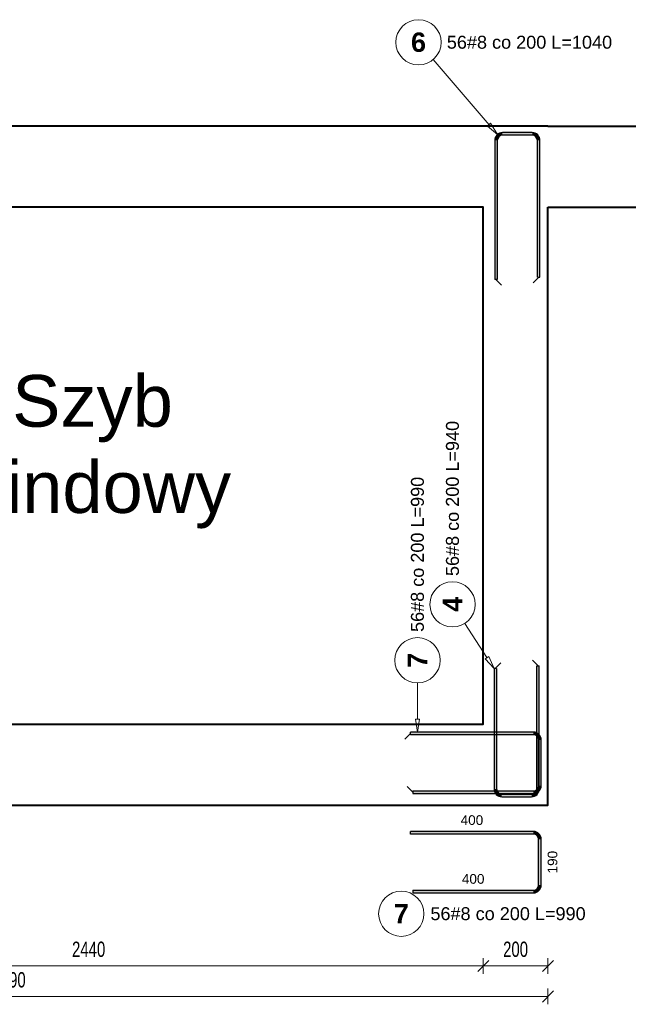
# Model space of a CAD drawing. Extents: x -1474 to 455485, y -109057 to 75879.
# Tile 19 of 22: x 421990 to 423872, y -93666 to -90621. Entities that reach past the tile are written whole.
import ezdxf

# ---------------------------------------------------------------- set-up
doc = ezdxf.new("R2010")
doc.units = 0
doc.header["$LTSCALE"] = 10
doc.header["$MEASUREMENT"] = 0
for name, color, linetype, lineweight in [('P-Linia1', 3, 'Continuous', 40), ('P-Wymiar', 254, 'Continuous', 9), ('P-Ściana żelbetowa', 50, 'Continuous', 25)]:
    doc.layers.add(name, color=color, linetype=linetype, lineweight=lineweight)
for name, color, linetype in [('RCAD_kształt pręta', 7, 'Continuous'), ('RCAD_opis kształtu pręta', 7, 'Continuous'), ('RCAD_pręt wyrzucony', 130, 'Continuous')]:
    doc.layers.add(name, color=color, linetype=linetype)
doc.styles.add('_Fd Opis', font='arial.ttf')
doc.styles.add('ROMANS', font='arial.ttf', dxfattribs={"width": 0.7})
doc.styles.add('style1', font='arial.ttf')
doc.styles.add('style3', font='arialbd.ttf')
doc.dimstyles.new('A25', dxfattribs={"dimscale": 27, "dimtxt": 1.75, "dimasz": 0.05, "dimexe": 0, "dimexo": 0, "dimgap": 1, "dimtad": 1, "dimdec": 4, "dimrnd": 1, "dimdsep": 46, "dimtxsty": 'ROMANS', "dimblk": '[[[[[[[[', "dimcen": 2, "dimdle": 2, "dimse1": 1, "dimse2": 1, "dimclrd": 256, "dimclrt": 1, "dimadec": 0, "dimazin": 0, "dimtfac": 1, "dimtdec": 4, "dimtix": 1, "dimtmove": 2, "dimatfit": 3, "dimldrblk": '[[[[[[[[', "dimfxl": 0, "dimtvp": 0.6, "dimtolj": 1, "dimlwd": -1, "dimarcsym": 0})

# ---------------------------------------------------------------- blocks, each defined once
blk = doc.blocks.new('[[[[[[[[')
at = {"layer": 'P-Wymiar'}
for p, q in [((-12.7, -12.7), (12.7, 12.7)), ((0, 0), (-4.6, 0)), ((0, 18), (0, -18))]:
    blk.add_line(p, q, dxfattribs=at)
blk = doc.blocks.new('*D174')
at = {"layer": 'Defpoints', "color": 0, "ltscale": 0.4, "transparency": 16777216}
for p in [(455460.3, -91200), (455460.3, -91200), (423170.5, -92800.1)]:
    blk.add_point(p, dxfattribs=at)
at = {"layer": 'P-Wymiar', "ltscale": 0.4, "transparency": 16777216}
blk.add_line((455460.3, -92798.7), (455460.3, -91201.4), dxfattribs=at)
at = {"layer": 'P-Wymiar', "ltscale": 0.4, "transparency": 16777216, "xscale": 1.35, "yscale": 1.35, "zscale": 1.35}
for p, rotation in [((455460.3, -91200), 90), ((455460.3, -92800.1), 270)]:
    blk.add_blockref('[[[[[[[[', p, dxfattribs=dict(at, rotation=rotation))
at = {"layer": 'P-Wymiar', "color": 1, "ltscale": 0.4, "transparency": 16777216, "insert": (455409.1, -92000), "char_height": 47.25, "attachment_point": 5, "rotation": 90, "style": 'ROMANS'}
blk.add_mtext('\\A1;1600', dxfattribs=at)
blk = doc.blocks.new('*D175')
at = {"layer": 'Defpoints', "color": 0, "ltscale": 0.4, "transparency": 16777216}
for p in [(422928.3, -90950), (455460.3, -90950), (455460.3, -91200)]:
    blk.add_point(p, dxfattribs=at)
at = {"layer": 'P-Wymiar', "ltscale": 0.4, "transparency": 16777216}
blk.add_line((455460.3, -91198.7), (455460.3, -90951.4), dxfattribs=at)
at = {"layer": 'P-Wymiar', "ltscale": 0.4, "transparency": 16777216, "xscale": 1.35, "yscale": 1.35, "zscale": 1.35}
for p, rotation in [((455460.3, -90950), 90), ((455460.3, -91200), 270)]:
    blk.add_blockref('[[[[[[[[', p, dxfattribs=dict(at, rotation=rotation))
at = {"layer": 'P-Wymiar', "color": 1, "ltscale": 0.4, "transparency": 16777216, "insert": (455409.1, -91075), "char_height": 47.25, "attachment_point": 5, "rotation": 90, "style": 'ROMANS'}
blk.add_mtext('\\A1;250', dxfattribs=at)
blk = doc.blocks.new('*D176')
at = {"layer": 'Defpoints', "color": 0, "transparency": 16777216}
for p in [(420733.6, -93050.1), (423623.6, -93050), (423623.6, -93642.2)]:
    blk.add_point(p, dxfattribs=at)
at = {"layer": 'P-Wymiar', "transparency": 16777216}
blk.add_line((420735, -93642.2), (423622.3, -93642.2), dxfattribs=at)
at = {"layer": 'P-Wymiar', "transparency": 16777216, "xscale": 1.35, "yscale": 1.35, "zscale": 1.35, "rotation": 180}
blk.add_blockref('[[[[[[[[', (420733.6, -93642.2), dxfattribs=at)
at = {"layer": 'P-Wymiar', "transparency": 16777216, "xscale": 1.35, "yscale": 1.35, "zscale": 1.35}
blk.add_blockref('[[[[[[[[', (423623.6, -93642.2), dxfattribs=at)
at = {"layer": 'P-Wymiar', "color": 1, "transparency": 16777216, "insert": (421957.6, -93591), "char_height": 47.25, "attachment_point": 5, "style": 'ROMANS'}
blk.add_mtext('\\A1;2890', dxfattribs=at)
blk = doc.blocks.new('*D178')
at = {"layer": 'Defpoints', "color": 0, "transparency": 16777216}
for p in [(420983.6, -92200), (423423.6, -92385), (423423.6, -93547.7)]:
    blk.add_point(p, dxfattribs=at)
at = {"layer": 'P-Wymiar', "transparency": 16777216}
blk.add_line((420985, -93547.7), (423422.3, -93547.7), dxfattribs=at)
at = {"layer": 'P-Wymiar', "transparency": 16777216, "xscale": 1.35, "yscale": 1.35, "zscale": 1.35, "rotation": 180}
blk.add_blockref('[[[[[[[[', (420983.6, -93547.7), dxfattribs=at)
at = {"layer": 'P-Wymiar', "transparency": 16777216, "xscale": 1.35, "yscale": 1.35, "zscale": 1.35}
blk.add_blockref('[[[[[[[[', (423423.6, -93547.7), dxfattribs=at)
at = {"layer": 'P-Wymiar', "color": 1, "transparency": 16777216, "insert": (422203.6, -93496.5), "char_height": 47.25, "attachment_point": 5, "style": 'ROMANS'}
blk.add_mtext('\\A1;2440', dxfattribs=at)
blk = doc.blocks.new('*D179')
at = {"layer": 'Defpoints', "color": 0, "transparency": 16777216}
for p in [(423423.6, -92385), (423623.6, -92385), (423623.6, -93547.7)]:
    blk.add_point(p, dxfattribs=at)
at = {"layer": 'P-Wymiar', "transparency": 16777216}
blk.add_line((423425, -93547.7), (423622.3, -93547.7), dxfattribs=at)
at = {"layer": 'P-Wymiar', "transparency": 16777216, "xscale": 1.35, "yscale": 1.35, "zscale": 1.35, "rotation": 180}
blk.add_blockref('[[[[[[[[', (423423.6, -93547.7), dxfattribs=at)
at = {"layer": 'P-Wymiar', "transparency": 16777216, "xscale": 1.35, "yscale": 1.35, "zscale": 1.35}
blk.add_blockref('[[[[[[[[', (423623.6, -93547.7), dxfattribs=at)
at = {"layer": 'P-Wymiar', "color": 1, "transparency": 16777216, "insert": (423523.6, -93496.5), "char_height": 47.25, "attachment_point": 5, "style": 'ROMANS'}
blk.add_mtext('\\A1;200', dxfattribs=at)

msp = doc.modelspace()

# ---------------------------------------------------------------- hatches: boundary and pattern name
at = {"layer": 'RCAD_kształt pręta'}
h = msp.add_hatch(color=4, dxfattribs=at)
edge = h.paths.add_edge_path(flags=0)
edge.add_line((423483.03111, -90969.99592), (423483.03111, -90977.99592))
edge.add_arc((423483.03111, -90993.99592), 16, 90, 180)
edge.add_line((423467.03111, -90993.99592), (423459.03111, -90993.99592))
edge.add_arc((423483.03111, -90993.99592), 24, 450, 540, ccw=False)
for points in [[(423575.03111, -90969.99592), (423575.03111, -90977.99592), (423483.03111, -90977.99592), (423483.03111, -90969.99592)], [(423459.03111, -90993.99592), (423467.03111, -90993.99592), (423467.03111, -91424.61311), (423459.03111, -91424.61311)], [(423599.03111, -91416.93787), (423591.03111, -91416.93787), (423591.03111, -90993.99592), (423599.03111, -90993.99592)], [(423596.95784, -93000.24463), (423588.95784, -93000.24463), (423588.95784, -92619.62744), (423596.95784, -92619.62744)], [(423456.95784, -92627.30267), (423464.95784, -92627.30267), (423464.95784, -93000.24463), (423456.95784, -93000.24463)], [(423578.92646, -92824.48122), (423578.92646, -92832.48122), (423198.30926, -92832.48122), (423198.30926, -92824.48122)], [(423602.92646, -92990.43174), (423594.92646, -92990.43174), (423594.92646, -92848.48122), (423602.92646, -92848.48122)], [(423205.9845, -93014.43174), (423205.9845, -93006.43174), (423578.92646, -93006.43174), (423578.92646, -93014.43174)], [(423480.95784, -93024.24463), (423480.95784, -93016.24463), (423572.95784, -93016.24463), (423572.95784, -93024.24463)]]:
    msp.add_hatch(color=4, dxfattribs=at).paths.add_polyline_path(points, flags=0)
h = msp.add_hatch(color=4, dxfattribs=at)
edge = h.paths.add_edge_path(flags=0)
edge.add_line((423599.03111, -90993.99592), (423591.03111, -90993.99592))
edge.add_arc((423575.03111, -90993.99592), 16, 0, 90)
edge.add_line((423575.03111, -90977.99592), (423575.03111, -90969.99592))
edge.add_arc((423575.03111, -90993.99592), 24, 360, 450, ccw=False)
h = msp.add_hatch(color=4, dxfattribs=at)
edge = h.paths.add_edge_path(flags=0)
edge.add_line((423602.92646, -92848.48122), (423594.92646, -92848.48122))
edge.add_arc((423578.92646, -92848.48122), 16, 0, 90)
edge.add_line((423578.92646, -92832.48122), (423578.92646, -92824.48122))
edge.add_arc((423578.92646, -92848.48122), 24, 360, 450, ccw=False)
h = msp.add_hatch(color=4, dxfattribs=at)
edge = h.paths.add_edge_path(flags=0)
edge.add_line((423578.92646, -93014.43174), (423578.92646, -93006.43174))
edge.add_arc((423578.92646, -92990.43174), 16, -90, 0)
edge.add_line((423594.92646, -92990.43174), (423602.92646, -92990.43174))
edge.add_arc((423578.92646, -92990.43174), 24, 270, 360, ccw=False)
h = msp.add_hatch(color=4, dxfattribs=at)
edge = h.paths.add_edge_path(flags=0)
edge.add_line((423456.95784, -93000.24463), (423464.95784, -93000.24463))
edge.add_arc((423480.95784, -93000.24463), 16, -180, -90)
edge.add_line((423480.95784, -93016.24463), (423480.95784, -93024.24463))
edge.add_arc((423480.95784, -93000.24463), 24, 540, 630, ccw=False)
h = msp.add_hatch(color=4, dxfattribs=at)
edge = h.paths.add_edge_path(flags=0)
edge.add_line((423572.95784, -93024.24463), (423572.95784, -93016.24463))
edge.add_arc((423572.95784, -93000.24463), 16, -90, 0)
edge.add_line((423588.95784, -93000.24463), (423596.95784, -93000.24463))
edge.add_arc((423572.95784, -93000.24463), 24, 270, 360, ccw=False)
at = {"layer": 'RCAD_pręt wyrzucony'}
for points in [[(423578.92646, -93131.77319), (423578.92646, -93139.77319), (423198.30926, -93139.77319), (423198.30926, -93131.77319)], [(423602.92646, -93297.72371), (423594.92646, -93297.72371), (423594.92646, -93155.77319), (423602.92646, -93155.77319)], [(423205.9845, -93321.72371), (423205.9845, -93313.72371), (423578.92646, -93313.72371), (423578.92646, -93321.72371)]]:
    msp.add_hatch(color=4, dxfattribs=at).paths.add_polyline_path(points, flags=0)
h = msp.add_hatch(color=4, dxfattribs=at)
edge = h.paths.add_edge_path(flags=0)
edge.add_line((423602.92646, -93155.77319), (423594.92646, -93155.77319))
edge.add_arc((423578.92646, -93155.77319), 16, 0, 90)
edge.add_line((423578.92646, -93139.77319), (423578.92646, -93131.77319))
edge.add_arc((423578.92646, -93155.77319), 24, 360, 450, ccw=False)
h = msp.add_hatch(color=4, dxfattribs=at)
edge = h.paths.add_edge_path(flags=0)
edge.add_line((423578.92646, -93321.72371), (423578.92646, -93313.72371))
edge.add_arc((423578.92646, -93297.72371), 16, -90, 0)
edge.add_line((423594.92646, -93297.72371), (423602.92646, -93297.72371))
edge.add_arc((423578.92646, -93297.72371), 24, 270, 360, ccw=False)

# ---------------------------------------------------------------- linework, layer by layer
at = {"layer": 'P-Linia1'}
for points in [[(423623.65621, -90950.01398), (420733.63317, -90950.01398), (420733.63317, -91257.01408)], [(423623.65621, -90950.01398), (424061.35779, -90950.01398)], [(420733.63317, -92417.01408), (420733.63317, -93050.06937), (423623.65621, -93050.06937), (423623.65621, -91200.0197)], [(420983.63317, -92417.01408), (420983.63317, -92800.06937), (423423.63317, -92800.06937), (423423.63317, -91200.01398), (420983.63317, -91200.01398), (420983.63317, -91257.01408)], [(423623.65549, -91200.0197), (424061.35706, -91200.0197)]]:
    msp.add_lwpolyline(points, dxfattribs=at)
at = {"layer": 'P-Ściana żelbetowa'}
for p, q in [((420733.63317, -90950.01398), (423623.64793, -90950.02107)), ((420983.63317, -91200.01398), (423423.64793, -91200.02107)), ((423423.64793, -91200.02107), (423423.64793, -92800.07055)), ((423423.64793, -92800.07055), (420983.63317, -92800.06346)), ((423623.64793, -93050.02107), (420783.63317, -93050.01398))]:
    msp.add_line(p, q, dxfattribs=at)
at = {"layer": 'RCAD_kształt pręta', "color": 4}
for p, q in [((423575.03111, -90969.99592), (423483.03111, -90969.99592)), ((423575.03111, -90977.99592), (423483.03111, -90977.99592)), ((423459.03111, -90993.99592), (423459.03111, -91424.61311)), ((423467.03111, -90993.99592), (423467.03111, -91424.61311)), ((423591.03111, -91416.93787), (423591.03111, -90993.99592)), ((423599.03111, -91416.93787), (423599.03111, -90993.99592)), ((423467.03111, -91424.61311), (423459.03111, -91424.61311)), ((423591.03111, -91416.93787), (423599.03111, -91416.93787)), ((423588.95784, -93000.24463), (423588.95784, -92619.62744)), ((423588.95784, -92619.62744), (423596.95784, -92619.62744)), ((423596.95784, -93000.24463), (423596.95784, -92619.62744)), ((423456.95784, -92627.30267), (423456.95784, -93000.24463)), ((423464.95784, -92627.30267), (423456.95784, -92627.30267)), ((423464.95784, -92627.30267), (423464.95784, -93000.24463)), ((423578.92646, -92824.48122), (423198.30926, -92824.48122)), ((423198.30926, -92832.48122), (423198.30926, -92824.48122)), ((423578.92646, -92832.48122), (423198.30926, -92832.48122)), ((423594.92646, -92990.43174), (423594.92646, -92848.48122)), ((423602.92646, -92990.43174), (423602.92646, -92848.48122)), ((423205.9845, -93006.43174), (423578.92646, -93006.43174)), ((423205.9845, -93006.43174), (423205.9845, -93014.43174)), ((423205.9845, -93014.43174), (423578.92646, -93014.43174)), ((423480.95784, -93016.24463), (423572.95784, -93016.24463)), ((423480.95784, -93024.24463), (423572.95784, -93024.24463))]:
    msp.add_line(p, q, dxfattribs=at)
at = {"layer": 'RCAD_kształt pręta', "color": 2, "lineweight": 5}
for p, q in [((423463.03111, -91424.61311), (423480.53111, -91442.11311)), ((423595.03111, -91416.93787), (423577.53111, -91434.43787)), ((423460.95784, -92627.30267), (423478.45784, -92609.80267)), ((423592.95784, -92619.62744), (423575.45784, -92602.12744)), ((423198.30926, -92828.48122), (423180.80926, -92845.98122)), ((423205.9845, -93010.43174), (423188.4845, -92992.93174))]:
    msp.add_line(p, q, dxfattribs=at)
at = {"layer": 'RCAD_kształt pręta', "color": 4}
for centre, radius, start, end in [((423483.03111, -90993.99592), 24, 90, 180), ((423483.03111, -90993.99592), 16, 90, 180), ((423575.03111, -90993.99592), 24, 360, 90), ((423575.03111, -90993.99592), 16, 0, 90), ((423578.92646, -92848.48122), 24, 360, 90), ((423578.92646, -92848.48122), 16, 0, 90), ((423578.92646, -92990.43174), 16, 270, 360), ((423578.92646, -92990.43174), 24, 270, 0), ((423480.95784, -93000.24463), 24, 180, 270), ((423480.95784, -93000.24463), 16, 180, 270), ((423572.95784, -93000.24463), 16, 270, 360), ((423572.95784, -93000.24463), 24, 270, 0)]:
    msp.add_arc(centre, radius, start, end, dxfattribs=at)
at = {"layer": 'RCAD_opis kształtu pręta', "color": 8, "lineweight": 0}
for p, q in [((423268.96802, -90743.74163), (423441.42984, -90945.36121)), ((423446.49595, -90941.02774), (423436.36372, -90949.69468)), ((423467.43063, -90975.7579), (423436.36372, -90949.69468)), ((423446.49595, -90941.02774), (423467.43063, -90975.7579)), ((423366.68462, -92487.9463), (423435.21056, -92593.73102)), ((423440.80584, -92590.10647), (423429.61529, -92597.35556)), ((423440.80584, -92590.10647), (423456.95784, -92627.30267)), ((423456.95784, -92627.30267), (423429.61529, -92597.35556)), ((423220.34068, -92672.14987), (423220.34068, -92784.48122)), ((423220.34068, -92824.48122), (423213.67401, -92784.48122)), ((423227.00735, -92784.48122), (423213.67401, -92784.48122)), ((423227.00735, -92784.48122), (423220.34068, -92824.48122))]:
    msp.add_line(p, q, dxfattribs=at)
for centre in [(423223.46664, -90690.54742), (423328.62689, -92429.1959), (423220.34068, -92602.14987)]:
    msp.add_circle(centre, 70, dxfattribs=at)
at = {"layer": 'RCAD_pręt wyrzucony', "color": 4}
for p, q in [((423578.92646, -93131.77319), (423198.30926, -93131.77319)), ((423198.30926, -93139.77319), (423198.30926, -93131.77319)), ((423578.92646, -93139.77319), (423198.30926, -93139.77319)), ((423594.92646, -93297.72371), (423594.92646, -93155.77319)), ((423602.92646, -93297.72371), (423602.92646, -93155.77319)), ((423205.9845, -93313.72371), (423578.92646, -93313.72371)), ((423205.9845, -93313.72371), (423205.9845, -93321.72371)), ((423205.9845, -93321.72371), (423578.92646, -93321.72371))]:
    msp.add_line(p, q, dxfattribs=at)
at = {"layer": 'RCAD_pręt wyrzucony', "color": 8, "lineweight": 0}
msp.add_circle((423170.29055, -93386.3567), 70, dxfattribs=at)
at = {"layer": 'RCAD_pręt wyrzucony', "color": 4}
for centre, radius, start, end in [((423578.92646, -93155.77319), 24, 360, 90), ((423578.92646, -93155.77319), 16, 0, 90), ((423578.92646, -93297.72371), 16, 270, 360), ((423578.92646, -93297.72371), 24, 270, 0)]:
    msp.add_arc(centre, radius, start, end, dxfattribs=at)

# ---------------------------------------------------------------- texts
at = {"layer": 'P-Linia1', "lineweight": 13, "insert": (422297.4816, -91957.15448), "char_height": 160, "attachment_point": 6, "rotation": 0.00000177, "style": '_Fd Opis'}
msp.add_mtext_dynamic_manual_height_columns('\\pxqc;Szyb windowy', width=163.7200261, gutter_width=50, heights=[0], dxfattribs=at)
at = {"layer": 'RCAD_opis kształtu pręta', "color": 1, "attachment_point": 5}
for s, insert, char_height, style in [('6', (423223.46664, -90690.54742), 60, 'style3'), ('56#8 co 200 L=1040', (423566.54986, -90690.54742), 40, 'style1')]:
    msp.add_mtext(s, dxfattribs=dict(at, insert=insert, char_height=char_height, style=style))
at = {"layer": 'RCAD_opis kształtu pręta', "color": 1, "attachment_point": 5, "rotation": 90}
for s, insert, char_height, style in [('56#8 co 200 L=940', (423328.62689, -92101.65157), 40, 'style1'), ('56#8 co 200 L=990', (423220.34068, -92274.60553), 40, 'style1'), ('4', (423328.62689, -92429.1959), 60, 'style3'), ('7', (423220.34068, -92602.14987), 60, 'style3')]:
    msp.add_mtext(s, dxfattribs=dict(at, insert=insert, char_height=char_height, style=style))
at = {"layer": 'RCAD_pręt wyrzucony', "color": 1, "attachment_point": 5}
for s, insert, char_height, style in [('400', (423388.61786, -93096.77319), 30, 'style1'), ('400', (423392.45548, -93278.72371), 30, 'style1'), ('7', (423170.29055, -93386.3567), 60, 'style3')]:
    msp.add_mtext(s, dxfattribs=dict(at, insert=insert, char_height=char_height, style=style))
at = {"layer": 'RCAD_pręt wyrzucony', "color": 1, "insert": (423637.92646, -93226.74845), "char_height": 30, "attachment_point": 5, "rotation": 90, "style": 'style1'}
msp.add_mtext('190', dxfattribs=at)
at = {"layer": 'RCAD_pręt wyrzucony', "color": 2, "insert": (423260.29055, -93386.3567), "char_height": 40, "attachment_point": 4, "style": 'style1'}
msp.add_mtext('56#8 co 200 L=990', dxfattribs=at)

# ---------------------------------------------------------------- dimensions: what is measured, and where the dimension line sits
at = {"layer": 'P-Wymiar', "ltscale": 0.4}
for base, p1, p2, picture, middle in [((455460.27254, -90950.01936), (455460.27254, -91200.01398), (422928.31835, -90950.01936), '*D175', (455409.14797, -91075.01667)), ((455460.27254, -91200.01398), (423170.50174, -92800.06981), (455460.27254, -91200.01398), '*D174', (455409.14797, -92000.0419))]:
    dim = msp.add_linear_dim(base=base, p1=p1, p2=p2, angle=90, dimstyle='A25', dxfattribs=at)
    dim.commit()
    dim.dimension.update_dxf_attribs({"geometry": picture, "text_midpoint": middle})
at = {"layer": 'P-Wymiar'}
for base, p1, p2, picture, middle in [((423423.64793, -93547.65018), (420983.63317, -92200.01398), (423423.64793, -92384.98972), '*D178', (422203.64055, -93496.52561)), ((423623.64793, -93547.65018), (423423.64793, -92384.98972), (423623.64793, -92384.98972), '*D179', (423523.64793, -93496.52561))]:
    dim = msp.add_linear_dim(base=base, p1=p1, p2=p2, angle=180, dimstyle='A25', dxfattribs=at)
    dim.commit()
    dim.dimension.update_dxf_attribs({"geometry": picture, "text_midpoint": middle})
dim = msp.add_linear_dim(base=(423623.64793, -93642.15018), p1=(420733.63317, -93050.06937), p2=(423623.64793, -93050.02107), angle=180, dimstyle='A25', override={"dimtmove": 0}, dxfattribs=at)
dim.commit()
dim.dimension.update_dxf_attribs({"geometry": '*D176', "text_midpoint": (421957.63317, -93642.15018), "dimtype": 160})

doc.saveas('drawing.dxf')
